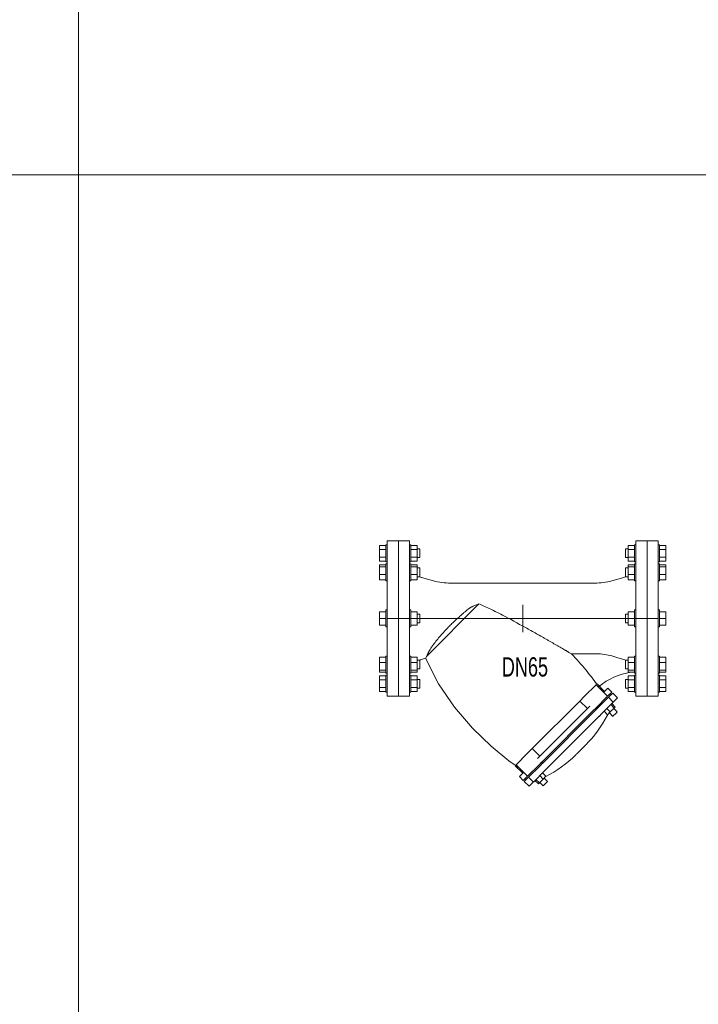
# Model space of a CAD drawing. Header units: millimetres. Extents: x 2339 to 23224, y 1509 to 18979.
# Tile 44 of 124: x 11127 to 11891, y 9274 to 10384. Entities that reach past the tile are written whole.
import ezdxf

# ---------------------------------------------------------------- set-up
doc = ezdxf.new("R2010")
doc.units = ezdxf.units.MM
doc.set_wipeout_variables(frame=1)
doc.layers.get('0').update_dxf_attribs({"lineweight": 0})
doc.styles.add('DISOCP', font='disocp.shx', dxfattribs={"width": 0.6})

# ---------------------------------------------------------------- blocks, each defined once
blk = doc.blocks.new('*U203')
for p, q in [((-230.4, 111.3), (-230.4, 117.6)), ((-220.1, 117.6), (-230.4, 117.6)), ((-230.4, 98.7), (-230.4, 111.3)), ((-220.1, 111.3), (-230.4, 111.3)), ((-218, 118.7), (-220.1, 118.7)), ((-220.1, 105), (-220.1, 118.7)), ((-200, 125), (-218, 125)), ((-218, -125), (-218, 125)), ((-200, 125), (-200, -125)), ((-182, 125), (-200, 125)), ((-200, -125), (-200, 125)), ((-182, 125), (-182, -125)), ((-179.9, 118.7), (-182, 118.7)), ((-179.9, 118.7), (-179.9, 105)), ((-169.6, 117.6), (-179.9, 117.6)), ((-169.6, 111.3), (-179.9, 111.3)), ((-169.6, 117.6), (-169.6, 111.3)), ((-165.2, 112), (-169.6, 112)), ((-169.6, 111.3), (-169.6, 98.7)), ((-165.2, 111.8), (-165.2, 105)), ((169.6, 112), (165.2, 112)), ((165.2, 105), (165.2, 112)), ((169.6, 111.3), (169.6, 117.6)), ((179.9, 117.6), (169.6, 117.6)), ((169.6, 98.7), (169.6, 111.3)), ((179.9, 111.3), (169.6, 111.3)), ((182, 118.7), (179.9, 118.7)), ((179.9, 105), (179.9, 118.7)), ((200, 125), (182, 125)), ((182, -125), (182, 125)), ((218, 125), (200, 125)), ((200, -125), (200, 125)), ((200, 125), (200, -125)), ((218, 125), (218, -125)), ((220.1, 118.7), (218, 118.7)), ((220.1, 118.7), (220.1, 105)), ((230.4, 117.6), (220.1, 117.6)), ((230.4, 111.3), (220.1, 111.3)), ((230.4, 117.6), (230.4, 111.3)), ((230.4, 111.3), (230.4, 98.7)), ((-230.4, 92.4), (-230.4, 98.7)), ((-230.4, 98.7), (-220.1, 98.7)), ((-220.1, 91.3), (-220.1, 105)), ((-179.9, 105), (-179.9, 91.3)), ((-179.9, 98.7), (-169.6, 98.7)), ((-169.6, 98.7), (-169.6, 92.4)), ((-169.6, 98), (-165.2, 98)), ((-165.2, 105), (-165.2, 98)), ((165.2, 98), (165.2, 105)), ((165.2, 98), (169.6, 98)), ((169.6, 92.4), (169.6, 98.7)), ((169.6, 98.7), (179.9, 98.7)), ((179.9, 91.3), (179.9, 105)), ((220.1, 105), (220.1, 91.3)), ((220.1, 98.7), (230.4, 98.7)), ((230.4, 98.7), (230.4, 92.4)), ((-220.1, 92.4), (-230.4, 92.4)), ((-230.4, 83.2), (-230.4, 86.4)), ((-220.1, 86.4), (-230.4, 86.4)), ((-230.4, 71), (-230.4, 83.2)), ((-220.1, 83.2), (-230.4, 83.2)), ((-220.1, 91.3), (-218, 91.3)), ((-218, 88), (-220.1, 88)), ((-220.1, 64.5), (-220.1, 88)), ((-218, 88), (-220.1, 88)), ((-220.1, 87.5), (-220.1, 87.5)), ((-182, 91.3), (-179.9, 91.3)), ((-179.9, 88), (-182, 88)), ((-179.9, 88), (-182, 88)), ((-169.6, 92.4), (-179.9, 92.4)), ((-179.9, 88), (-179.9, 64.5)), ((-179.9, 87.5), (-179.9, 87.5)), ((-169.6, 86.4), (-179.9, 86.4)), ((-169.6, 83.2), (-179.9, 83.2)), ((-169.6, 86.4), (-169.6, 83.2)), ((-169.6, 83.2), (-169.6, 71)), ((-165.2, 81.3), (-169.6, 81.3)), ((-165.2, 81.3), (-169.6, 81.3)), ((-165.2, 81.3), (-165.2, 69.3)), ((-165.2, 81), (-165.2, 81)), ((169.6, 81.3), (165.2, 81.3)), ((165.2, 69.3), (165.2, 81.3)), ((169.6, 81.3), (165.2, 81.3)), ((165.2, 81), (165.2, 81)), ((179.9, 92.4), (169.6, 92.4)), ((169.6, 83.2), (169.6, 86.4)), ((179.9, 86.4), (169.6, 86.4)), ((169.6, 71), (169.6, 83.2)), ((179.9, 83.2), (169.6, 83.2)), ((179.9, 91.3), (182, 91.3)), ((182, 88), (179.9, 88)), ((179.9, 64.5), (179.9, 88)), ((182, 88), (179.9, 88)), ((179.9, 87.5), (179.9, 87.5)), ((218, 91.3), (220.1, 91.3)), ((220.1, 88), (218, 88)), ((220.1, 88), (218, 88)), ((230.4, 92.4), (220.1, 92.4)), ((220.1, 88), (220.1, 64.5)), ((220.1, 87.5), (220.1, 87.5)), ((230.4, 86.4), (220.1, 86.4)), ((230.4, 83.2), (220.1, 83.2)), ((230.4, 86.4), (230.4, 83.2)), ((230.4, 83.2), (230.4, 71)), ((-230.4, 62.1), (-230.4, 71)), ((-220.1, 71), (-230.4, 71)), ((-220.1, 60.5), (-220.1, 64.5)), ((-169.6, 71), (-179.9, 71)), ((-179.9, 64.5), (-179.9, 60.5)), ((-169.6, 71), (-169.6, 62.1)), ((-169.6, 67.2), (-165.2, 67.2)), ((-165.2, 69.3), (-165.2, 67.2)), ((-165.2, 67.5), (-165.2, 67.5)), ((-143.6, 60.6), (-162.7, 66)), ((162.7, 66), (143.6, 60.6)), ((165.2, 67.2), (165.2, 69.3)), ((165.2, 67.5), (165.2, 67.5)), ((165.2, 67.2), (169.6, 67.2)), ((169.6, 62.1), (169.6, 71)), ((179.9, 71), (169.6, 71)), ((179.9, 60.5), (179.9, 64.5)), ((230.4, 71), (220.1, 71)), ((220.1, 64.5), (220.1, 60.5)), ((230.4, 71), (230.4, 62.1)), ((-230.4, 62.1), (-220.1, 62.1)), ((-220.1, 60.5), (-218, 60.5)), ((-182, 60.5), (-179.9, 60.5)), ((-179.9, 62.1), (-169.6, 62.1)), ((81.7, 57.1), (-119.3, 57.1)), ((119.3, 57.1), (81.7, 57.1)), ((169.6, 62.1), (179.9, 62.1)), ((179.9, 60.5), (182, 60.5)), ((218, 60.5), (220.1, 60.5)), ((220.1, 62.1), (230.4, 62.1)), ((-70.4, 23.4), (-154.9, -61.1)), ((0, 21.9), (0, -21.9)), ((-230.4, 0), (-230.4, 10.9)), ((-220.1, 10.9), (-230.4, 10.9)), ((-218, 13.7), (-220.1, 13.7)), ((-220.1, 13.7), (-220.1, 13.3)), ((-220.1, -13.7), (-220.1, 13.7)), ((-218, 0), (218, 0)), ((-179.9, 13.7), (-182, 13.7)), ((-179.9, 13.7), (-179.9, -13.7)), ((-179.9, 13.3), (-179.9, 13.7)), ((-169.6, 10.9), (-179.9, 10.9)), ((-169.6, 10.9), (-169.6, 0)), ((-165.2, 7), (-169.6, 7)), ((-165.2, 7), (-165.2, -7)), ((-165.2, 6.8), (-165.2, 7)), ((169.6, 7), (165.2, 7)), ((165.2, 7), (165.2, 6.8)), ((165.2, -7), (165.2, 7)), ((169.6, 0), (169.6, 10.9)), ((179.9, 10.9), (169.6, 10.9)), ((182, 13.7), (179.9, 13.7)), ((179.9, 13.7), (179.9, 13.3)), ((179.9, -13.7), (179.9, 13.7)), ((220.1, 13.7), (218, 13.7)), ((220.1, 13.7), (220.1, -13.7)), ((220.1, 13.3), (220.1, 13.7)), ((230.4, 10.9), (220.1, 10.9)), ((230.4, 10.9), (230.4, 0)), ((-230.4, -10.9), (-230.4, 0)), ((-220.1, 0), (-230.4, 0)), ((-220.1, -10.9), (-230.4, -10.9)), ((-220.1, -13.3), (-220.1, -13.7)), ((-220.1, -13.7), (-218, -13.7)), ((-182, -13.7), (-179.9, -13.7)), ((-169.6, 0), (-179.9, 0)), ((-169.6, -10.9), (-179.9, -10.9)), ((-179.9, -13.7), (-179.9, -13.3)), ((-169.6, 0), (-169.6, -10.9)), ((-169.6, -7), (-165.2, -7)), ((-165.2, -7), (-165.2, -6.8)), ((165.2, -6.8), (165.2, -7)), ((165.2, -7), (169.6, -7)), ((169.6, -10.9), (169.6, 0)), ((179.9, 0), (169.6, 0)), ((179.9, -10.9), (169.6, -10.9)), ((179.9, -13.3), (179.9, -13.7)), ((179.9, -13.7), (182, -13.7)), ((218, -13.7), (220.1, -13.7)), ((230.4, 0), (220.1, 0)), ((230.4, -10.9), (220.1, -10.9)), ((220.1, -13.7), (220.1, -13.3)), ((230.4, 0), (230.4, -10.9)), ((-230.4, -71), (-230.4, -62.1)), ((-220.1, -62.1), (-230.4, -62.1)), ((-218, -60.5), (-220.1, -60.5)), ((-220.1, -64.5), (-220.1, -60.5)), ((-179.9, -60.5), (-182, -60.5)), ((-179.9, -60.5), (-179.9, -64.5)), ((-169.6, -62.1), (-179.9, -62.1)), ((-169.6, -62.1), (-169.6, -71)), ((81.7, -56.8), (78.7, -56.8)), ((78.8, -56.9), (81.7, -56.9)), ((81.7, -56.9), (119.3, -56.9)), ((169.6, -71), (169.6, -62.1)), ((179.9, -62.1), (169.6, -62.1)), ((182, -60.5), (179.9, -60.5)), ((179.9, -64.5), (179.9, -60.5)), ((220.1, -60.5), (218, -60.5)), ((220.1, -60.5), (220.1, -64.5)), ((230.4, -62.1), (220.1, -62.1)), ((230.4, -62.1), (230.4, -71)), ((-230.4, -83.2), (-230.4, -71)), ((-220.1, -71), (-230.4, -71)), ((-220.1, -88), (-220.1, -64.5)), ((-179.9, -64.5), (-179.9, -88)), ((-169.6, -71), (-179.9, -71)), ((-165.2, -67.2), (-169.6, -67.2)), ((-169.6, -71), (-169.6, -83.2)), ((-165.2, -67.2), (-165.2, -69.3)), ((-165.2, -67.5), (-165.2, -67.5)), ((-165.2, -69.3), (-165.2, -81.3)), ((-162.7, -66), (-156.1, -64.1)), ((169.6, -67.2), (165.2, -67.2)), ((165.2, -69.3), (165.2, -67.2)), ((165.2, -81.3), (165.2, -69.3)), ((169.6, -83.2), (169.6, -71)), ((179.9, -71), (169.6, -71)), ((179.9, -88), (179.9, -64.5)), ((220.1, -64.5), (220.1, -88)), ((230.4, -71), (220.1, -71)), ((230.4, -71), (230.4, -83.2)), ((-230.4, -86.4), (-230.4, -83.2)), ((-220.1, -83.2), (-230.4, -83.2)), ((-220.1, -86.4), (-230.4, -86.4)), ((-230.4, -98.7), (-230.4, -92.4)), ((-220.1, -92.4), (-230.4, -92.4)), ((-220.1, -87.5), (-220.1, -87.5)), ((-220.1, -88), (-218, -88)), ((-220.1, -88), (-218, -88)), ((-218, -91.3), (-220.1, -91.3)), ((-220.1, -105), (-220.1, -91.3)), ((-182, -88), (-179.9, -88)), ((-182, -88), (-179.9, -88)), ((-179.9, -91.3), (-182, -91.3)), ((-169.6, -83.2), (-179.9, -83.2)), ((-169.6, -86.4), (-179.9, -86.4)), ((-179.9, -87.5), (-179.9, -87.5)), ((-179.9, -91.3), (-179.9, -105)), ((-169.6, -92.4), (-179.9, -92.4)), ((-169.6, -81.3), (-165.2, -81.3)), ((-169.6, -81.3), (-165.2, -81.3)), ((-169.6, -83.2), (-169.6, -86.4)), ((-169.6, -92.4), (-169.6, -98.7)), ((-165.2, -81), (-165.2, -81)), ((165.2, -81.3), (169.6, -81.3)), ((169.6, -86.4), (169.6, -83.2)), ((179.9, -83.2), (169.6, -83.2)), ((179.9, -86.4), (169.6, -86.4)), ((169.6, -98.7), (169.6, -92.4)), ((179.9, -92.4), (169.6, -92.4)), ((179.9, -87.5), (179.9, -87.5)), ((179.9, -88), (182, -88)), ((179.9, -88), (182, -88)), ((182, -91.3), (179.9, -91.3)), ((179.9, -105), (179.9, -91.3)), ((218, -88), (220.1, -88)), ((218, -88), (220.1, -88)), ((220.1, -91.3), (218, -91.3)), ((230.4, -83.2), (220.1, -83.2)), ((230.4, -86.4), (220.1, -86.4)), ((220.1, -87.5), (220.1, -87.5)), ((220.1, -91.3), (220.1, -105)), ((230.4, -92.4), (220.1, -92.4)), ((230.4, -83.2), (230.4, -86.4)), ((230.4, -92.4), (230.4, -98.7)), ((-230.4, -111.3), (-230.4, -98.7)), ((-220.1, -98.7), (-230.4, -98.7)), ((-220.1, -118.7), (-220.1, -105)), ((-169.6, -98.7), (-179.9, -98.7)), ((-179.9, -105), (-179.9, -118.7)), ((-165.2, -98), (-169.6, -98)), ((-169.6, -98.7), (-169.6, -111.3)), ((-165.2, -98), (-165.2, -105)), ((-165.2, -105), (-165.2, -112)), ((99.5, -125.3), (118, -106.9)), ((136.4, -125.3), (118, -106.9)), ((118.5, -106.4), (119.6, -105.3)), ((131.8, -117.5), (119.6, -105.3)), ((122, -109.7), (124.2, -113.1)), ((124.2, -113.1), (122, -109.7)), ((169.6, -98), (165.2, -98)), ((165.2, -105), (165.2, -98)), ((165.2, -112), (165.2, -105)), ((169.6, -111.3), (169.6, -98.7)), ((179.9, -98.7), (169.6, -98.7)), ((179.9, -118.7), (179.9, -105)), ((230.4, -98.7), (220.1, -98.7)), ((220.1, -105), (220.1, -118.7)), ((230.4, -98.7), (230.4, -111.3)), ((-230.4, -117.6), (-230.4, -111.3)), ((-220.1, -111.3), (-230.4, -111.3)), ((-220.1, -117.6), (-230.4, -117.6)), ((-220.1, -118.7), (-218, -118.7)), ((-218, -125), (-200, -125)), ((-200, -125), (-182, -125)), ((-182, -118.7), (-179.9, -118.7)), ((-169.6, -111.3), (-179.9, -111.3)), ((-169.6, -117.6), (-179.9, -117.6)), ((-169.6, -111.3), (-169.6, -117.6)), ((-169.6, -112), (-165.2, -112)), ((92, -132.9), (99.5, -125.3)), ((136.4, -125.3), (118, -143.8)), ((130.8, -118.5), (137, -112.2)), ((143.3, -118.5), (137, -112.2)), ((137, -124.7), (143.3, -118.5)), ((138.6, -126.3), (144.8, -120.1)), ((141.6, -123.3), (140, -121.7)), ((152.6, -127.8), (144.8, -120.1)), ((165.2, -112), (169.6, -112)), ((169.6, -117.6), (169.6, -111.3)), ((179.9, -111.3), (169.6, -111.3)), ((179.9, -117.6), (169.6, -117.6)), ((179.9, -118.7), (182, -118.7)), ((182, -125), (200, -125)), ((200, -125), (218, -125)), ((218, -118.7), (220.1, -118.7)), ((230.4, -111.3), (220.1, -111.3)), ((230.4, -117.6), (220.1, -117.6)), ((230.4, -111.3), (230.4, -117.6)), ((15.4, -209.5), (92, -132.9)), ((23.9, -225.3), (107.9, -141.4)), ((104.2, -145.1), (92, -132.9)), ((119.5, -145.3), (138, -126.9)), ((145.7, -134.6), (127.3, -153.1)), ((145.7, -134.6), (138, -126.9)), ((147.1, -144.3), (141.6, -138.7)), ((143.3, -137.1), (148.8, -142.6)), ((145.5, -134.8), (144.2, -138.1)), ((146.3, -134), (152.6, -127.8)), ((30.1, -231.6), (114.1, -147.6)), ((31.7, -233.2), (115.7, -149.2)), ((39.5, -240.9), (123.4, -156.9)), ((118, -143.8), (113.5, -148.2)), ((115.1, -149.8), (119.5, -145.3)), ((127.3, -153.1), (122.8, -157.5)), ((136.5, -155), (130.9, -149.4)), ((141, -150.4), (135.4, -144.9)), ((141, -150.4), (136.5, -155)), ((139.4, -152), (145, -157.5)), ((139.4, -152), (145, -157.5)), ((147.1, -144.3), (141, -150.4)), ((150.3, -152.2), (145.1, -157.4)), ((145.1, -157.4), (145.1, -157.4)), ((152, -150.5), (146.5, -144.9)), ((152, -150.5), (146.5, -144.9)), ((148.8, -142.6), (147.1, -144.3)), ((151.9, -150.6), (150.3, -152.2)), ((151.9, -150.6), (151.9, -150.6)), ((-10.6, -235.5), (7.9, -217)), ((7.9, -217), (15.4, -209.5)), ((27.6, -221.7), (15.4, -209.5)), ((-12.1, -237), (0, -249.2)), ((-11.6, -236.5), (-11.3, -236.2)), ((-10.6, -235.5), (7.9, -253.9)), ((26.3, -235.4), (7.9, -253.9)), ((9.4, -255.5), (27.9, -237)), ((30.7, -231), (26.3, -235.4)), ((27.9, -237), (32.3, -232.6)), ((-5.2, -254.5), (1, -248.3)), ((35.6, -244.7), (17.2, -263.2)), ((33, -258.4), (27.4, -252.9)), ((37.5, -253.9), (32, -248.4)), ((40, -240.3), (35.6, -244.7)), ((-5.2, -254.5), (1, -260.7)), ((1, -260.7), (7.2, -254.5)), ((2.6, -262.3), (8.8, -256.1)), ((2.6, -262.3), (10.3, -270)), ((4.2, -257.5), (5.8, -259.1)), ((9.4, -255.5), (17.2, -263.2)), ((10.3, -270), (16.5, -263.8)), ((20.6, -261.7), (17.4, -263)), ((19.6, -260.7), (25.2, -266.2)), ((26.8, -264.6), (21.3, -259.1)), ((26.8, -264.6), (25.2, -266.2)), ((33, -258.4), (26.8, -264.6)), ((27.5, -264), (33, -269.5)), ((27.5, -264), (33, -269.5)), ((37.5, -253.9), (33, -258.4)), ((38.3, -264.2), (33.1, -269.4)), ((33.1, -269.4), (33.1, -269.4)), ((40.1, -262.4), (34.5, -256.9)), ((40.1, -262.4), (34.5, -256.9)), ((40, -262.5), (38.3, -264.2)), ((40, -262.5), (40, -262.5))]:
    blk.add_line(p, q)
at = {"flags": 128}
for points in [[(-166.1, 67.2), (-165.7, 67.1), (-164.6, 66.6), (-163.4, 66.2), (-162.7, 66)], [(162.7, 66), (163.8, 66.4), (165, 66.8), (166.1, 67.2), (166.1, 67.2)], [(-143.6, 60.6), (-140.2, 59.6), (-136.8, 58.9), (-133.3, 58.2), (-129.8, 57.8), (-126.3, 57.4), (-122.7, 57.2), (-119.3, 57.1)], [(119.3, 57.1), (122.8, 57.2), (126.3, 57.4), (129.9, 57.8), (133.4, 58.3), (136.8, 58.9), (140.3, 59.7), (143.6, 60.6)], [(143.6, -60.3), (153.2, -63.1), (162.7, -65.8)], [(-162.7, -66), (-163.8, -66.4), (-165, -66.8), (-166.1, -67.2), (-166.1, -67.2)], [(-5.5, -240.5), (-22.1, -229.1), (-50.6, -205.6), (-80.5, -176.5), (-109.5, -142.7), (-135.4, -105), (-156.1, -64.1)], [(-156.1, -64.1), (-135.4, -105), (-109.5, -142.7), (-80.5, -176.5), (-50.6, -205.6), (-22.1, -229.1), (-5.5, -240.5)], [(136.9, -154.5), (136.4, -155.6), (132.8, -162.2), (129, -168.7), (124.9, -175.1), (120.5, -181.2), (115.9, -187.2), (111.1, -193), (106, -198.7), (101.9, -202.9)], [(101.9, -202.9), (101.9, -202.9), (101.9, -203), (101.8, -203), (101.8, -203), (101.7, -203.1), (101.7, -203.2), (101.6, -203.3), (101.5, -203.4), (101.4, -203.5), (101.2, -203.6), (101.1, -203.7), (101, -203.9), (100.8, -204), (100.6, -204.2), (100.5, -204.4), (100.3, -204.6), (100.1, -204.8), (99.8, -205), (99.6, -205.2), (99.4, -205.4), (99.2, -205.7), (98.9, -205.9), (98.7, -206.2), (98.4, -206.4), (98.1, -206.7), (97.8, -207), (97.5, -207.3), (97.3, -207.6), (97, -207.9), (96.7, -208.2), (96.3, -208.5), (96, -208.8), (95.7, -209.1), (95.4, -209.4), (95.1, -209.7), (94.7, -210.1), (94.4, -210.4), (94.1, -210.7), (93.8, -211.1), (93.4, -211.4), (93.1, -211.7), (92.8, -212), (92.5, -212.4), (92.1, -212.7), (91.8, -213), (91.5, -213.3), (91.2, -213.6), (90.9, -214), (90.6, -214.3), (90.3, -214.6), (90, -214.9), (89.7, -215.1), (89.4, -215.4), (89.1, -215.7), (88.8, -216), (88.6, -216.2), (88.3, -216.5), (88.1, -216.7), (87.9, -217), (87.6, -217.2), (87.4, -217.4), (87.2, -217.6), (87, -217.8), (86.8, -218), (86.6, -218.2), (86.5, -218.3), (86.3, -218.5), (86.2, -218.6), (86.1, -218.8), (85.9, -218.9), (85.8, -219), (85.8, -219.1), (85.7, -219.1), (85.6, -219.2), (85.6, -219.3), (85.5, -219.3), (85.5, -219.3), (85.5, -219.3), (85.5, -219.4)], [(85.5, -219.4), (85.5, -219.3), (85.5, -219.3), (85.5, -219.3), (85.6, -219.2), (85.6, -219.2), (85.7, -219.1), (85.8, -219), (85.9, -218.9), (86, -218.8), (86.1, -218.7), (86.3, -218.6), (86.4, -218.4), (86.6, -218.3), (86.7, -218.1), (86.9, -217.9), (87.1, -217.7), (87.3, -217.5), (87.5, -217.3), (87.7, -217.1), (88, -216.9), (88.2, -216.6), (88.4, -216.4), (88.7, -216.1), (89, -215.9), (89.2, -215.6), (89.5, -215.3), (89.8, -215), (90.1, -214.7), (90.4, -214.4), (90.7, -214.1), (91, -213.8), (91.3, -213.5), (91.6, -213.2), (92, -212.9), (92.3, -212.5), (92.6, -212.2), (92.9, -211.9), (93.3, -211.6), (93.6, -211.2), (93.9, -210.9), (94.2, -210.6), (94.6, -210.2), (94.9, -209.9), (95.2, -209.6), (95.5, -209.3), (95.9, -209), (96.2, -208.6), (96.5, -208.3), (96.8, -208), (97.1, -207.7), (97.4, -207.4), (97.7, -207.1), (98, -206.9), (98.2, -206.6), (98.5, -206.3), (98.8, -206.1), (99, -205.8), (99.3, -205.6), (99.5, -205.3), (99.7, -205.1), (99.9, -204.9), (100.2, -204.7), (100.4, -204.5), (100.5, -204.3), (100.7, -204.1), (100.9, -203.9), (101, -203.8), (101.2, -203.7), (101.3, -203.5), (101.4, -203.4), (101.5, -203.3), (101.6, -203.2), (101.7, -203.1), (101.8, -203.1), (101.8, -203), (101.8, -203), (101.9, -203), (101.9, -202.9), (101.9, -202.9)], [(101.9, -203), (101.8, -203), (101.8, -203), (101.7, -203.1), (101.7, -203.2), (101.6, -203.3), (101.5, -203.4), (101.4, -203.4)], [(101.4, -203.4), (101.5, -203.3), (101.6, -203.2), (101.7, -203.1), (101.8, -203.1), (101.8, -203), (101.8, -203)], [(85.5, -219.4), (80, -224.6), (74.4, -229.6), (68.5, -234.4), (62.5, -238.9), (56.3, -243.2), (49.9, -247.3), (43.4, -251), (37, -254.4)], [(85.9, -218.9), (85.8, -219), (85.8, -219.1), (85.7, -219.1), (85.6, -219.2), (85.6, -219.3), (85.5, -219.3)], [(85.5, -219.3), (85.5, -219.3), (85.6, -219.2), (85.6, -219.2), (85.7, -219.1), (85.8, -219), (85.9, -218.9), (85.9, -218.9)]]:
    blk.add_lwpolyline(points, dxfattribs=at)
blk.add_arc((192.6, -197.9), 113, 99.3712, 128.3432)
for points, knots in [([(-119.3, -13.7), (-117.5, -11.9), (-113.8, -8.2), (-108.2, -2.9), (-103.4, 1.5), (-100, 4.5), (-98, 6.2), (-96.6, 7.5), (-95.1, 8.7), (-93.2, 10.5), (-90.7, 12.6), (-88.3, 14.6), (-86.2, 16.1), (-84.6, 17.1), (-82.9, 18.1), (-80.7, 19.3), (-76.6, 21.2), (-73, 22.6), (-70.4, 23.4)], [0, 0, 0, 0, 0.125, 0.25, 0.375, 0.4375, 0.46875, 0.5, 0.53125, 0.5625, 0.625, 0.6875, 0.71875, 0.75, 0.78125, 0.8125, 0.875, 1, 1, 1, 1]), ([(-70.4, 23.4), (-64.1, 20.7), (-51.4, 15.1), (-26.4, 2.4), (-1.7, -11.1), (19.4, -22.9), (29.7, -28.8), (35.5, -32.1), (39.1, -34.2), (41.9, -35.8), (44.8, -37.4), (48.3, -39.4), (51.7, -41.3), (54.4, -42.8), (56.3, -44), (58.2, -45.1), (60.8, -46.6), (64, -48.4), (66.9, -50), (69.1, -51.3), (70.6, -52.2), (71.9, -53), (73.6, -54.1), (76.2, -55.7), (77.9, -56.6), (78.8, -56.9)], [0, 0, 0, 0, 0.111111, 0.222222, 0.444444, 0.555556, 0.611111, 0.638889, 0.666667, 0.680556, 0.694444, 0.722222, 0.75, 0.763889, 0.777778, 0.791667, 0.805556, 0.833333, 0.861111, 0.875, 0.888889, 0.902778, 0.916667, 0.944444, 1, 1, 1, 1]), ([(119.1, -105.9), (113.5, -97.9), (100.7, -81.2), (86.7, -65.2), (78.8, -56.9)], [-0.9286666, -0.9286666, -0.9286666, -0.9286666, -0.5, 0, 0, 0, 0]), ([(162.7, -65.8), (163.9, -66.2), (165, -66.6), (166.1, -67), (166.3, -67.1), (166.4, -67.2), (166.6, -67.2)], [-1, -1, -1, -1, -0.7640053, -0.7640053, -0.7640053, -0.7303149, -0.7303149, -0.7303149, -0.7303149])]:
    blk.add_open_spline(points, degree=3, knots=knots)
for points in [[(-143.6, -42), (-140.1, -37.3), (-132.5, -27.7), (-123.8, -18.3), (-119.3, -13.7)], [(-154.9, -61.1), (-154.3, -59.8), (-152.7, -56.6), (-149.1, -50), (-145.6, -44.7), (-143.6, -42)], [(-156.1, -64.1), (-156.1, -64.1), (-155.9, -63.6), (-155.3, -62.1), (-154.9, -61.1)], [(119.3, -56.9), (123.4, -56.9), (131.6, -57.5), (139.7, -59.2), (143.6, -60.3)]]:
    blk.add_open_spline(points, degree=3)
at = {"style": 'DISOCP', "width": 0.7}
blk.add_text('DN65', height=31.1, dxfattribs=at).set_placement((-33.6, -93.5))

msp = doc.modelspace()

# ---------------------------------------------------------------- linework, layer by layer
for p, q in [((11193.1, 1508.9), (11193.1, 16868.4)), ((2339.1, 10208.9), (19193.1, 10208.9))]:
    msp.add_line(p, q)

# ---------------------------------------------------------------- block references
at = {"xscale": 0.6999999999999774, "yscale": 0.6999999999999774, "zscale": 0.6999999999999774}
msp.add_blockref('*U203', (11693.1, 9708.9), dxfattribs=at)

doc.saveas('drawing.dxf')
